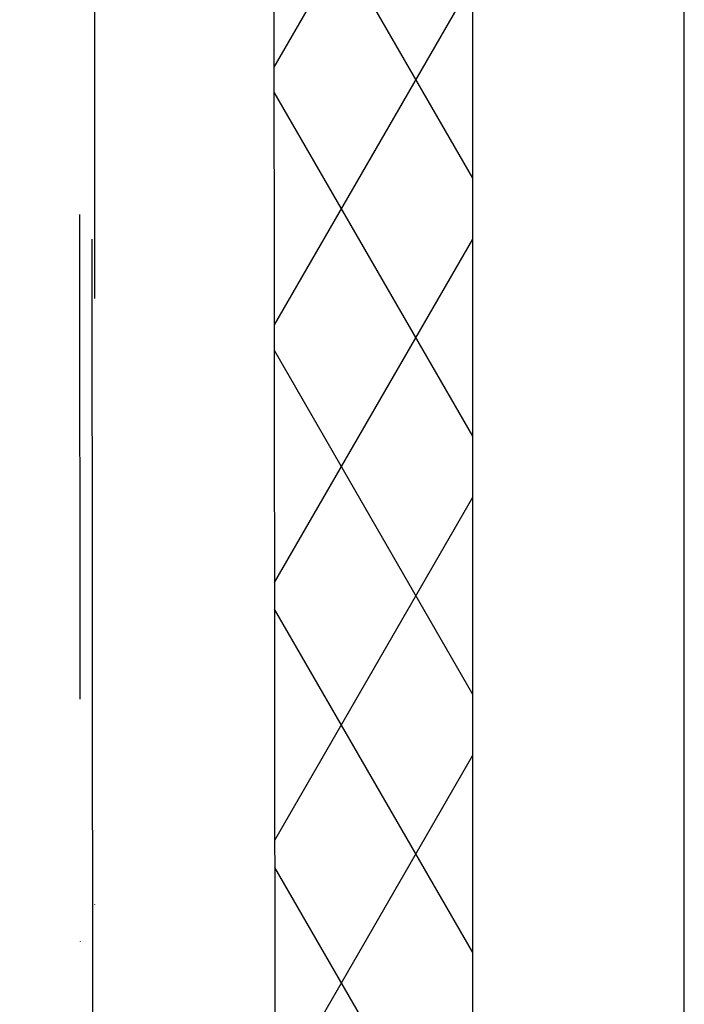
# Model space of a CAD drawing. Header units: millimetres. Extents: x -32221 to 212500, y 31663 to 93766.
# Tile 149 of 256: x 53586 to 53934, y 35187 to 35703. Entities that reach past the tile are written whole.
import ezdxf

# ---------------------------------------------------------------- set-up
doc = ezdxf.new("R2010")
doc.units = ezdxf.units.MM
doc.linetypes.add('DASHDOTX2', pattern=[50.8, 25.4, -12.7, 0, -12.7])
doc.layers.add('osie', color=251, linetype='Continuous')
doc.layers.add('Sciany', color=251, linetype='Continuous')

msp = doc.modelspace()

# ---------------------------------------------------------------- hatches: boundary and pattern name
at = {"layer": 'Sciany', "transparency": 33554687}
h = msp.add_hatch(dxfattribs=at)
h.set_pattern_fill('DIAMONDS', color=256, scale=21.298246, angle=360, style=0)
h.set_pattern_definition([(60, (39230.966, 27083.856), (-58.56231, 33.81097), []), (120, (39230.966, 27083.856), (-58.56231, -33.81097), [])])
h.paths.add_polyline_path([(53208.137, 62063.886), (50637.866, 62066.529), (50637.76, 61964.329), (53208.031, 61961.698)])
h.paths.add_polyline_path([(45887.869, 62071.414), (44005.486, 62073.349), (44005.486, 61971.118), (45887.763, 61969.191)])
h.paths.add_polyline_path([(53823.349, 47660.849), (53823.349, 50686.357), (53718.343, 50695.537), (53721.117, 47660.719)])
h.paths.add_polyline_path([(43977.628, 33450.598), (53823.349, 33450.598), (53823.349, 36578.467), (53718.343, 36587.648), (53721.117, 33552.829), (43977.718, 33540.906)])

# ---------------------------------------------------------------- linework, layer by layer
at = {"layer": 'osie', "linetype": 'DASHDOTX2', "ltscale": 25}
msp.add_line((53625.169, 33017.037), (53625.169, 62728.08), dxfattribs=at)
at = {"layer": 'osie', "linetype": 'DASHDOTX2', "ltscale": 20}
msp.add_line((53622.835, 36604.293), (53625.169, 33649.432), dxfattribs=at)
at = {"layer": 'Sciany', "linetype": 'DASHDOTX2', "ltscale": 10}
msp.add_line((53616.422, 36617.358), (53618.756, 33662.497), dxfattribs=at)
at = {"layer": 'Sciany'}
for p, q in [((53721.117, 33552.829), (53718.33, 36601.665)), ((53823.349, 33450.598), (53823.349, 36578.467)), ((53934.1, 33339.847), (53934.1, 36568.784))]:
    msp.add_line(p, q, dxfattribs=at)

doc.saveas('drawing.dxf')
